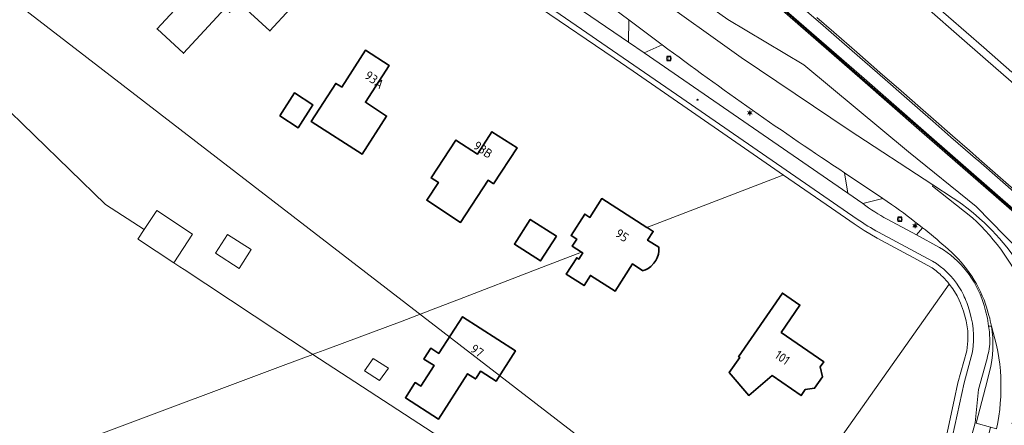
# Model space of a CAD drawing. Header units: metres. Extents: x 140853 to 145288, y 474558 to 480269.
# Tile 25 of 256: x 142145 to 142341, y 475535 to 475616. Entities that reach past the tile are written whole.
import ezdxf
from ezdxf.enums import TextEntityAlignment as Align

# ---------------------------------------------------------------- set-up
doc = ezdxf.new("R2010")
doc.units = ezdxf.units.M
doc.header["$MEASUREMENT"] = 0
for name, color, linetype, lineweight in [('B-WE-GR-GRAS_KRUIDENRIJK-G', 80, 'Continuous', 18), ('B-WE-GR-GROENVOORZIENING-G', 80, 'Continuous', 18), ('B-WE-IE-TERREINAFSCHEIDING_KUNSTMATIG_MUUR-G', 90, 'IE-TERREINAFSCHEIDING-KUNSTMATIG-DICHT', 18), ('B-WE-KL-ET_LS_OV_LICHTMAST-S', 190, 'Continuous', 18), ('B-WE-KL-WATER_BRANDLEIDING_PUT-S', 150, 'Continuous', 18), ('B-WE-KW-KUNSTWERK_GELUIDSWERING_SCHERM-G', 170, 'Continuous', 18), ('B-WE-OG-BEBOUWING-G', 7, 'Continuous', 35), ('B-WE-OG-BEBOUWING_HUISNUMMER-T18', 10, 'Continuous', 18), ('B-WE-OG-BEBOUWING_STRAATNAAM-T18', 10, 'Continuous', 18), ('B-WE-OG-HULPLIJN-G', 50, 'Continuous', 18), ('B-WE-OG-TERREIN_ERF-G', 7, 'Continuous', 18), ('B-WE-RI-GWA_RIOOLPUT-S', 30, 'Continuous', 18), ('B-WE-VH-VERHARDING_GESLOTEN-G', 7, 'Continuous', 18), ('B-WE-VH-VERHARDING_OPEN-G', 252, 'Continuous', 18), ('B-WE-VH-VERHARDING_TEGEL-G', 252, 'Continuous', 18)]:
    doc.layers.add(name, color=color, linetype=linetype, lineweight=lineweight)
doc.styles.add('NLCS-ISO', font='txt')
doc.linetypes.add('IE-TERREINAFSCHEIDING-KUNSTMATIG-DICHT', pattern='A,8,-1,[82,NLCS.shx,S=0.75,R=90,X=0,Y=0],-1', length=10)

# ---------------------------------------------------------------- blocks, each defined once
blk = doc.blocks.new('B-SIE-WEG_LICHTMAST-SO')
at = {"ltscale": 0.1}
for p, q in [((-1.1, 0.63), (-2.19, 1.27)), ((0, 1.27), (0, 2.53)), ((1.1, 0.63), (2.19, 1.27)), ((-1.1, -0.63), (-2.19, -1.27)), ((0, -1.27), (0, -2.53)), ((1.1, -0.63), (2.19, -1.27))]:
    blk.add_line(p, q, dxfattribs=at)
at = {"flags": 128}
for points in [[(-1.16, 0.5), (1.16, 0.5)], [(-1.16, -0.5), (1.16, -0.5)]]:
    blk.add_lwpolyline(points, dxfattribs=at)
at = {"ltscale": 0.1}
blk.add_circle((0, 0), 1.27, dxfattribs=at)
at = {"style": 'NLCS-ISO'}
blk.add_attdef('TYPE', text='', height=1.8, dxfattribs=at).set_placement((0, 2.53), align=Align.BOTTOM_CENTER)
blk = doc.blocks.new('SRI-PUT_INSPECTIE-SO')
at = {"lineweight": -3, "flags": 128}
blk.add_lwpolyline([(-2, -2), (2, -2), (2, 2), (-2, 2)], close=True, dxfattribs=at)
at = {"lineweight": -3, "ltscale": 1.5}
blk.add_circle((0, 0), 2, dxfattribs=at)
at = {"ltscale": 0.1, "style": 'NLCS-ISO'}
blk.add_text('I', height=2.5, dxfattribs=at).set_placement((0, -0.01), align=Align.MIDDLE_CENTER)
blk = doc.blocks.new('SIE-WEG_STRAATPOT_BRANDKRAAN-SO')
blk.add_ellipse((0, 0), major_axis=(-0.729, 0), ratio=0.685994)
at = {"style": 'NLCS-ISO'}
blk.add_text('BR', height=0.4, dxfattribs=at).set_placement((-0.3, -0.15))

msp = doc.modelspace()

# ---------------------------------------------------------------- linework, layer by layer
at = {"layer": 'B-WE-GR-GRAS_KRUIDENRIJK-G', "ltscale": 0.2, "flags": 128}
msp.add_lwpolyline([(142346.868, 475566.971), (142335.385, 475578.808), (142321.88, 475589.687), (142301.124, 475606.942), (142285.986, 475615.955), (142285.986, 475615.955), (142273.527, 475624.889), (142257.107, 475637.063), (142242.188, 475648.537), (142242.188, 475648.537, 0.0071354), (142232.429, 475657.154), (142232.429, 475657.154), (142229.311, 475653.795), (142229.311, 475653.795, -0.0072674), (142239.247, 475645.021), (142239.247, 475645.021), (142254.347, 475633.408), (142270.829, 475621.188), (142288.691, 475608.38), (142310.107, 475593.985), (142326.722, 475583.102), (142330.778, 475580.445), (142330.778, 475580.445, -0.2019901), (142350.163, 475551.698)], format="xyb", dxfattribs=at)
msp.add_lwpolyline([(142256.178, 475623.504), (142252.44, 475623.407), (142251.315, 475621.754), (142266.257, 475611.469), (142266.372, 475615.891), (142256.178, 475623.504)], close=True, dxfattribs=at)
for points in [[(142365.672, 475557.711), (142339.319, 475580.719), (142324.057, 475594.034), (142312.78, 475603.923), (142297.85, 475616.897)], [(142285.986, 475615.955), (142301.124, 475606.942), (142321.88, 475589.687), (142335.385, 475578.808), (142346.868, 475566.971)]]:
    msp.add_lwpolyline(points, dxfattribs=at)
for points in [[(142272.999, 475610.916), (142269.375, 475609.312), (142309.827, 475581.468), (142309.201, 475585.497), (142309.201, 475585.497, -0.0144309), (142272.999, 475610.916)], [(142316.781, 475580.386), (142312.829, 475579.355), (142312.829, 475579.355, 0.0348146), (142317.658, 475576.287), (142317.658, 475576.287), (142323.523, 475573.132), (142324.701, 475574.577), (142324.701, 475574.577, 0.0151669), (142318.563, 475579.184), (142318.563, 475579.184), (142316.781, 475580.386)], [(142338.375, 475555.011), (142337.837, 475555.025), (142337.837, 475555.025, -0.0297174), (142338.083, 475551.93), (142338.083, 475551.93, -0.0558592), (142337.383, 475548.096), (142337.383, 475548.096), (142335.788, 475542.426), (142335.155, 475535.783), (142335.371, 475535.753), (142337.221, 475542.783), (142337.221, 475542.783), (142338.035, 475545.949), (142338.035, 475545.949, 0.1030717), (142338.375, 475555.011)], [(142338.234, 475534.912), (142335.371, 475535.753), (142335.155, 475535.783), (142335.155, 475535.783, -0.0579572), (142329.291, 475520.771), (142329.291, 475520.771), (142329.54, 475518.966), (142330.487, 475517.445), (142333.756, 475516.507), (142336.133, 475525.909), (142335.845, 475525.993), (142337.235, 475530.768), (142338.234, 475534.912)]]:
    msp.add_lwpolyline(points, format="xyb", close=True, dxfattribs=at)
at = {"layer": 'B-WE-GR-GROENVOORZIENING-G', "ltscale": 0.2, "flags": 128}
for points in [[(142343.881, 475580.768), (142335.8, 475587.842), (142335.254, 475588.319), (142333.264, 475590.058), (142330.337, 475592.602), (142326.731, 475595.733), (142324.727, 475597.493), (142321.056, 475600.725), (142317.256, 475604.029), (142313.246, 475607.525), (142309.206, 475611.064), (142304.456, 475615.206), (142297.173, 475621.545)], [(142298.145, 475617.237), (142313.075, 475604.263), (142324.352, 475594.374), (142339.614, 475581.059), (142365.967, 475558.051)]]:
    msp.add_lwpolyline(points, dxfattribs=at)
at = {"layer": 'B-WE-IE-TERREINAFSCHEIDING_KUNSTMATIG_MUUR-G', "ltscale": 0.2, "flags": 128}
msp.add_lwpolyline([(142391.895, 475536.019), (142388.869, 475538.728), (142384.89, 475541.657), (142377.284, 475548.143), (142365.967, 475558.051), (142339.614, 475581.059), (142324.352, 475594.374), (142313.075, 475604.263), (142298.145, 475617.237), (142286.87, 475627.103), (142275.59, 475637.011), (142260.85, 475650.892), (142242.687, 475668.05), (142241.951, 475668.736), (142230.971, 475679.001), (142223.518, 475686.028), (142221.94, 475687.612), (142221.633, 475687.284), (142223.223, 475685.688), (142230.676, 475678.661), (142241.656, 475668.396), (142242.392, 475667.71), (142260.555, 475650.552), (142275.295, 475636.671), (142286.575, 475626.763), (142297.85, 475616.897), (142312.78, 475603.923), (142324.057, 475594.034), (142339.319, 475580.719), (142365.672, 475557.711), (142376.989, 475547.803), (142384.595, 475541.317), (142388.574, 475538.388), (142391.579, 475535.68), (142391.895, 475536.019)], close=True, dxfattribs=at)
at = {"layer": 'B-WE-KW-KUNSTWERK_GELUIDSWERING_SCHERM-G', "ltscale": 0.2, "flags": 128}
msp.add_lwpolyline([(142141.252, 475758.913), (142160.088, 475742.394), (142178.893, 475725.898), (142197.667, 475709.406), (142216.481, 475692.882), (142219.985, 475689.273), (142223.486, 475685.735), (142241.638, 475668.664), (142260.769, 475650.674), (142275.363, 475636.894), (142286.627, 475627.036), (142297.922, 475617.155), (142316.814, 475600.668), (142331.8, 475587.604), (142343.176, 475577.666)], dxfattribs=at)
at = {"layer": 'B-WE-OG-BEBOUWING-G', "ltscale": 0.2, "flags": 128}
for points in [[(142189.734, 475632.576), (142172.632, 475614.089), (142177.852, 475609.26), (142186.149, 475618.229), (142187.061, 475617.386), (142188.889, 475619.362), (142195.031, 475613.679), (142199.088, 475618.064), (142197.587, 475619.453), (142198.704, 475619.252), (142200.12, 475620.783), (142199.965, 475622.345), (142199.448, 475622.824), (142199.83, 475623.237), (142189.734, 475632.576)], [(142209.318, 475602.501), (142208.94, 475602.745), (142208.133, 475603.266), (142203.255, 475595.702), (142213.348, 475589.193), (142218.213, 475596.764), (142213.998, 475599.496), (142218.73, 475606.844), (142214.052, 475609.857), (142209.318, 475602.501)], [(142197.001, 475596.791), (142200.621, 475594.456), (142203.563, 475599.019), (142199.944, 475601.353), (142197.001, 475596.791)], [(142239.486, 475583.28), (142244.131, 475590.439), (142239.16, 475593.649), (142236.266, 475589.219), (142231.991, 475591.985), (142227.073, 475584.475), (142228.512, 475583.533), (142226.211, 475580.019), (142232.912, 475575.631), (142238.39, 475583.997), (142239.486, 475583.28)], [(142272.291, 475570.681), (142270.083, 475572.091), (142271.196, 475573.836), (142269.969, 475574.619), (142269.927, 475574.646), (142260.966, 475580.362), (142258.589, 475576.636), (142257.59, 475577.273), (142254.881, 475573.025), (142256.001, 475572.31), (142255.096, 475570.89), (142256.97, 475569.695), (142257.196, 475569.551), (142256.418, 475568.331), (142255.999, 475568.598), (142253.908, 475565.32), (142257.441, 475563.066), (142258.729, 475565.086), (142263.623, 475561.964), (142267.068, 475567.364), (142269.151, 475566.02), (142269.218, 475566.043), (142269.68, 475566.207), (142270.2, 475566.491), (142270.708, 475566.859), (142271.328, 475567.502), (142271.713, 475568.069), (142271.981, 475568.605), (142272.216, 475569.332), (142272.313, 475569.91), (142272.291, 475570.681)], [(142251.948, 475572.894), (142246.768, 475576.227), (142243.603, 475571.309), (142248.783, 475567.976), (142251.948, 475572.894)], [(142296.608, 475553.777), (142300.339, 475559.196), (142296.873, 475561.583), (142288.165, 475548.937), (142288.373, 475548.793), (142286.312, 475545.8), (142290.177, 475541.233), (142294.827, 475545.169), (142300.566, 475541.217), (142301.38, 475542.399), (142303.257, 475542.651), (142304.831, 475544.936), (142304.372, 475546.897), (142305.088, 475547.937), (142296.608, 475553.777)], [(142228.683, 475549.696), (142228.606, 475549.577), (142227.009, 475550.606), (142225.686, 475548.553), (142225.633, 475548.47), (142227.442, 475547.305), (142227.648, 475547.172), (142225.011, 475543.078), (142224.824, 475543.198), (142223.902, 475543.792), (142223.776, 475543.596), (142221.964, 475540.784), (142221.957, 475540.773), (142228.524, 475536.543), (142234.315, 475545.533), (142235.909, 475544.506), (142236.02, 475544.678), (142236.905, 475546.052), (142236.993, 475545.996), (142239.957, 475544.086), (142243.823, 475550.087), (142233.301, 475556.865), (142228.683, 475549.696)]]:
    msp.add_lwpolyline(points, close=True, dxfattribs=at)
at = {"layer": 'B-WE-OG-HULPLIJN-G'}
msp.add_lwpolyline([(141484.938, 478467.493), (142922.898, 478740.923), (143043.789, 479141.528), (143928.198, 479351.369), (144042.725, 479840.999), (144698.079, 479872.794), (144672.627, 478988.916), (144742.617, 478639.181), (145060.75, 478225.858), (145035.298, 477659.922), (145054.388, 476896.862), (144768.066, 476833.275), (144755.342, 477825.251), (143616.428, 477755.303), (142541.14, 475313.514), (141510.39, 476108.367), (141014.104, 476776.044), (140988.652, 477462.798), (141421.313, 477755.303), (141484.938, 478467.493)], close=True, dxfattribs=at)
at = {"layer": 'B-WE-OG-TERREIN_ERF-G', "ltscale": 0.2, "flags": 128}
for points in [[(142189.734, 475632.576), (142199.83, 475623.237), (142199.448, 475622.824), (142199.965, 475622.345), (142200.12, 475620.783), (142198.704, 475619.252), (142197.587, 475619.453), (142199.088, 475618.064), (142195.031, 475613.679), (142188.889, 475619.362), (142187.061, 475617.386), (142186.149, 475618.229), (142177.852, 475609.26), (142172.632, 475614.089), (142189.734, 475632.576)], [(142214.052, 475609.857), (142218.73, 475606.844), (142213.998, 475599.496), (142218.213, 475596.764), (142213.348, 475589.193), (142203.255, 475595.702), (142208.133, 475603.266), (142208.94, 475602.745), (142209.318, 475602.501), (142214.052, 475609.857)], [(142199.944, 475601.353), (142203.563, 475599.019), (142200.621, 475594.456), (142197.001, 475596.791), (142199.944, 475601.353)], [(142231.991, 475591.985), (142236.266, 475589.219), (142239.16, 475593.649), (142244.131, 475590.439), (142239.486, 475583.28), (142238.39, 475583.997), (142232.912, 475575.631), (142226.211, 475580.019), (142228.512, 475583.533), (142227.073, 475584.475), (142231.991, 475591.985)], [(142251.948, 475572.894), (142248.783, 475567.976), (142243.603, 475571.309), (142246.768, 475576.227), (142251.948, 475572.894)], [(142186.613, 475573.214), (142191.335, 475570.228), (142188.939, 475566.478), (142184.251, 475569.499), (142186.613, 475573.214)], [(142296.608, 475553.777), (142305.088, 475547.937), (142304.372, 475546.897), (142304.831, 475544.936), (142303.257, 475542.651), (142301.38, 475542.399), (142300.566, 475541.217), (142294.827, 475545.169), (142290.177, 475541.233), (142286.312, 475545.8), (142288.373, 475548.793), (142288.165, 475548.937), (142296.873, 475561.583), (142300.339, 475559.196), (142296.608, 475553.777)], [(142228.683, 475549.696), (142233.301, 475556.865), (142243.823, 475550.087), (142239.957, 475544.086), (142236.993, 475545.996), (142236.905, 475546.052), (142236.02, 475544.678), (142235.909, 475544.506), (142234.315, 475545.533), (142228.524, 475536.543), (142221.957, 475540.773), (142221.964, 475540.784), (142223.776, 475543.596), (142223.902, 475543.792), (142224.824, 475543.198), (142225.011, 475543.078), (142227.648, 475547.172), (142227.442, 475547.305), (142225.633, 475548.47), (142225.686, 475548.553), (142227.009, 475550.606), (142228.606, 475549.577), (142228.683, 475549.696)], [(142215.582, 475548.6), (142218.569, 475546.64), (142216.822, 475544.231), (142213.8, 475546.144), (142215.582, 475548.6)]]:
    msp.add_lwpolyline(points, close=True, dxfattribs=at)
for points in [[(141778.238, 475389.929), (142197.683, 475547.189), (142203.577, 475549.399), (142196.809, 475553.814), (142182.286, 475563.406), (142177.992, 475566.242), (142177.165, 475566.789), (142175.919, 475567.612), (142168.918, 475572.235), (142168.808, 475572.308), (142170.049, 475574.196), (142162.373, 475579.18), (142119.788, 475620.581)], [(142119.788, 475620.581), (142162.373, 475579.18), (142170.049, 475574.196), (142172.541, 475577.988), (142179.664, 475573.283), (142175.919, 475567.612), (142177.165, 475566.789), (142177.992, 475566.242), (142182.286, 475563.406), (142196.809, 475553.814), (142203.577, 475549.399), (142203.612, 475549.413), (142206.534, 475550.508), (142221.344, 475556.022), (142228.012, 475558.582), (142232.706, 475560.384), (142248.149, 475566.312), (142256.97, 475569.695), (142255.096, 475570.89), (142256.001, 475572.31), (142254.881, 475573.025), (142257.59, 475577.273), (142258.589, 475576.636), (142260.966, 475580.362), (142269.927, 475574.646), (142296.618, 475584.859), (142297.074, 475585.033), (142285.911, 475592.737), (142267.186, 475605.66), (142263.404, 475608.254), (142248.816, 475618.24)], [(142328.116, 475527.051), (142330.996, 475540.274), (142331.72, 475543.761), (142333.479, 475550.088), (142333.714, 475552.08), (142333.714, 475552.081), (142333.679, 475554.086), (142333.375, 475556.069), (142332.807, 475557.993), (142332.262, 475559.548), (142332.261, 475559.55), (142331.975, 475560.156), (142331.558, 475561.038), (142330.703, 475562.447), (142329.991, 475563.384), (142329.991, 475563.384), (142285.048, 475499.7)], [(142252.709, 475517.394), (142203.577, 475549.399), (142197.683, 475547.189), (141778.238, 475389.929)]]:
    msp.add_lwpolyline(points, dxfattribs=at)
msp.add_lwpolyline([(142285.048, 475499.7), (142329.991, 475563.384), (142329.991, 475563.384), (142329.706, 475563.759), (142329.706, 475563.759, 0.0289643), (142328.427, 475565.104), (142328.427, 475565.104, 0.0422349), (142326.321, 475566.763), (142326.321, 475566.763), (142323.732, 475568.163), (142315.671, 475572.52), (142313.136, 475574.016), (142311.12, 475575.34), (142306.593, 475578.464), (142297.074, 475585.033), (142296.618, 475584.859), (142269.927, 475574.646), (142269.969, 475574.619), (142271.196, 475573.836), (142270.083, 475572.091), (142272.291, 475570.681), (142272.313, 475569.91), (142272.216, 475569.332), (142271.981, 475568.605), (142271.713, 475568.069), (142271.328, 475567.502), (142270.708, 475566.859), (142270.2, 475566.491), (142269.68, 475566.207), (142269.218, 475566.043), (142269.151, 475566.02), (142267.068, 475567.364), (142263.623, 475561.964), (142258.729, 475565.086), (142257.441, 475563.066), (142253.908, 475565.32), (142255.999, 475568.598), (142256.418, 475568.331), (142257.196, 475569.551), (142256.97, 475569.695), (142248.149, 475566.312), (142232.706, 475560.384), (142228.012, 475558.582), (142221.344, 475556.022), (142206.534, 475550.508), (142203.612, 475549.413), (142203.577, 475549.399), (142252.709, 475517.394)], format="xyb", dxfattribs=at)
at = {"layer": 'B-WE-VH-VERHARDING_GESLOTEN-G', "ltscale": 0.2, "flags": 128}
for points in [[(142348.309, 475542.285, 0.2302924), (142334.599, 475576.547), (142334.599, 475576.547), (142326.71, 475582.819), (142326.722, 475583.102), (142310.107, 475593.985), (142288.691, 475608.38), (142270.829, 475621.188), (142254.347, 475633.408), (142239.247, 475645.021), (142239.247, 475645.021, 0.0072674), (142229.311, 475653.795), (142229.311, 475653.795), (142228.928, 475654.123), (142228.545, 475654.45), (142228.545, 475654.45, 0.0090571), (142215.898, 475664.866), (142215.898, 475664.866), (142208.184, 475670.193), (142194.33, 475682.154), (142179.42, 475695.704), (142157.886, 475715.876), (142134.309, 475738.297)], [(142256.178, 475623.504), (142266.372, 475615.891), (142272.999, 475610.916), (142272.999, 475610.916, 0.0144309), (142309.201, 475585.497), (142309.201, 475585.497), (142316.781, 475580.386), (142318.563, 475579.184), (142318.563, 475579.184, -0.0151669), (142324.701, 475574.577), (142324.701, 475574.577, -0.0115787), (142329.17, 475570.837), (142329.17, 475570.837, -0.1370321), (142337.226, 475559.37), (142337.226, 475559.37), (142337.435, 475558.758), (142337.902, 475557.152), (142337.902, 475557.152, -0.024685), (142338.375, 475555.011), (142338.375, 475555.011, -0.1332394), (142339.386, 475534.574)]]:
    msp.add_lwpolyline(points, format="xyb", dxfattribs=at)
for points in [[(142343.805, 475602.284), (142337.227, 475608.052), (142331.959, 475612.653), (142326.093, 475617.791), (142317.019, 475625.744), (142306.75, 475634.73), (142305.816, 475635.617), (142306.567, 475636.395), (142312.84, 475631.22), (142329.83, 475616.5), (142336.88, 475610.4), (142342.47, 475605.51)], [(142297.173, 475621.545), (142304.456, 475615.206), (142309.206, 475611.064), (142313.246, 475607.525), (142317.256, 475604.029), (142321.056, 475600.725), (142324.727, 475597.493), (142326.731, 475595.733), (142330.337, 475592.602), (142333.264, 475590.058), (142335.254, 475588.319), (142335.8, 475587.842), (142343.881, 475580.768)], [(142343.35, 475581.68), (142335.93, 475588.18), (142334.04, 475589.9), (142330.67, 475592.83), (142326.91, 475596.15), (142324.28, 475598.42), (142320.44, 475601.81), (142316.2, 475605.45), (142311.63, 475609.45), (142307.09, 475613.47), (142303.68, 475616.36)], [(142303.68, 475616.36), (142307.09, 475613.47), (142311.63, 475609.45), (142316.2, 475605.45), (142320.44, 475601.81), (142324.28, 475598.42), (142326.91, 475596.15), (142330.67, 475592.83), (142334.04, 475589.9), (142335.93, 475588.18), (142343.35, 475581.68)]]:
    msp.add_lwpolyline(points, dxfattribs=at)
for points in [[(142350.371, 475539.077), (142350.533, 475540.093), (142350.533, 475540.093, 0.0525567), (142350.341, 475550.406), (142350.341, 475550.406), (142350.163, 475551.698), (142350.163, 475551.698, 0.2019901), (142330.778, 475580.445), (142330.778, 475580.445), (142326.722, 475583.102), (142326.722, 475583.102), (142326.71, 475582.819), (142334.599, 475576.547), (142334.599, 475576.547, -0.2302924), (142348.309, 475542.285), (142348.309, 475542.285), (142348.076, 475537.877), (142347.111, 475531.17), (142348.979, 475530.819), (142350.371, 475539.077)], [(142338.375, 475555.011, -0.1030717), (142338.035, 475545.949), (142338.035, 475545.949), (142337.221, 475542.783), (142335.371, 475535.753), (142338.234, 475534.912), (142339.386, 475534.574), (142339.386, 475534.574, 0.1332394), (142338.375, 475555.011)]]:
    msp.add_lwpolyline(points, format="xyb", close=True, dxfattribs=at)
at = {"layer": 'B-WE-VH-VERHARDING_OPEN-G', "ltscale": 0.2, "flags": 128}
msp.add_lwpolyline([(142342.47, 475605.51), (142336.88, 475610.4), (142329.83, 475616.5), (142312.84, 475631.22), (142306.567, 475636.395), (142305.816, 475635.617), (142306.75, 475634.73), (142317.019, 475625.744), (142326.093, 475617.791), (142331.959, 475612.653), (142337.227, 475608.052), (142343.805, 475602.284)], dxfattribs=at)
for points in [[(142329.29, 475526.795), (142332.947, 475543.745), (142334.603, 475549.9), (142334.603, 475549.9, 0.1277865), (142333.745, 475558.884), (142333.745, 475558.884, 0.0532364), (142332.425, 475562), (142332.425, 475562), (142332.189, 475562.41), (142331.939, 475562.815), (142331.939, 475562.815, 0.1171898), (142326.67, 475567.931), (142326.67, 475567.931), (142315.981, 475573.655), (142315.981, 475573.655, -0.0271908), (142311.735, 475576.276), (142311.735, 475576.276), (142276.907, 475600.307), (142242.079, 475624.337)], [(142248.816, 475618.24), (142263.404, 475608.254), (142267.186, 475605.66), (142285.911, 475592.737), (142297.074, 475585.033), (142306.593, 475578.464), (142311.12, 475575.34), (142313.136, 475574.016), (142315.671, 475572.52), (142323.732, 475568.163), (142326.321, 475566.763), (142326.321, 475566.763, -0.0422349), (142328.427, 475565.104), (142328.427, 475565.104, -0.0289643), (142329.706, 475563.759), (142329.706, 475563.759), (142329.991, 475563.384), (142329.991, 475563.384), (142330.703, 475562.447), (142331.558, 475561.038), (142331.975, 475560.156), (142332.261, 475559.55), (142332.262, 475559.548), (142332.807, 475557.993), (142333.375, 475556.069), (142333.679, 475554.086), (142333.714, 475552.081), (142333.714, 475552.08), (142333.479, 475550.088), (142331.72, 475543.761), (142330.996, 475540.274), (142328.116, 475527.051)]]:
    msp.add_lwpolyline(points, format="xyb", dxfattribs=at)
for points in [[(142266.372, 475615.891), (142266.257, 475611.469), (142269.375, 475609.312), (142272.999, 475610.916), (142266.372, 475615.891)], [(142309.201, 475585.497), (142309.827, 475581.468), (142312.829, 475579.355), (142316.781, 475580.386), (142309.201, 475585.497)]]:
    msp.add_lwpolyline(points, close=True, dxfattribs=at)
msp.add_lwpolyline([(142324.701, 475574.577), (142323.523, 475573.132), (142323.523, 475573.132), (142328.09, 475570.652), (142328.09, 475570.652, -0.1824948), (142336.748, 475559.682), (142336.748, 475559.682), (142336.939, 475559.079), (142336.939, 475559.079, -0.0394963), (142337.837, 475555.025), (142337.837, 475555.025), (142338.375, 475555.011), (142338.375, 475555.011, 0.024685), (142337.902, 475557.152), (142337.902, 475557.152), (142337.435, 475558.758), (142337.226, 475559.37), (142337.226, 475559.37, 0.1370321), (142329.17, 475570.837), (142329.17, 475570.837, 0.0115787), (142324.701, 475574.577)], format="xyb", close=True, dxfattribs=at)
at = {"layer": 'B-WE-VH-VERHARDING_TEGEL-G', "ltscale": 0.2, "flags": 128}
for points in [[(142242.079, 475624.337), (142276.907, 475600.307), (142311.735, 475576.276), (142311.735, 475576.276, 0.0271908), (142315.981, 475573.655), (142315.981, 475573.655), (142326.67, 475567.931), (142326.67, 475567.931, -0.1171898), (142331.939, 475562.815), (142331.939, 475562.815), (142332.189, 475562.41), (142332.425, 475562), (142332.425, 475562, -0.0532364), (142333.745, 475558.884), (142333.745, 475558.884, -0.1277865), (142334.603, 475549.9), (142334.603, 475549.9), (142332.947, 475543.745), (142329.29, 475526.795)], [(142329.291, 475520.771, 0.0579572), (142335.155, 475535.783), (142335.155, 475535.783), (142335.788, 475542.426), (142337.383, 475548.096), (142337.383, 475548.096, 0.0558592), (142338.083, 475551.93), (142338.083, 475551.93, 0.0297174), (142337.837, 475555.025), (142337.837, 475555.025, 0.0394963), (142336.939, 475559.079), (142336.939, 475559.079), (142336.748, 475559.682), (142336.748, 475559.682, 0.1824948), (142328.09, 475570.652), (142328.09, 475570.652), (142323.523, 475573.132), (142317.658, 475576.287), (142317.658, 475576.287, -0.0348146), (142312.829, 475579.355), (142312.829, 475579.355), (142309.827, 475581.468), (142269.375, 475609.312), (142266.257, 475611.469), (142251.315, 475621.754)]]:
    msp.add_lwpolyline(points, format="xyb", dxfattribs=at)

# ---------------------------------------------------------------- block references
at = {"layer": 'B-WE-KL-ET_LS_OV_LICHTMAST-S', "xscale": 0.2, "yscale": 0.2, "zscale": 0.2}
for p in [(142290.391, 475597.386), (142323.207, 475574.957)]:
    msp.add_blockref('B-SIE-WEG_LICHTMAST-SO', p, dxfattribs=at)
at = {"layer": 'B-WE-KL-WATER_BRANDLEIDING_PUT-S', "xscale": 0.2, "yscale": 0.2, "zscale": 0.2}
msp.add_blockref('SIE-WEG_STRAATPOT_BRANDKRAAN-SO', (142280, 475600), dxfattribs=at)
at = {"layer": 'B-WE-RI-GWA_RIOOLPUT-S', "xscale": 0.2, "yscale": 0.2, "zscale": 0.2}
for p in [(142274.32, 475608.21), (142320.16, 475576.25)]:
    msp.add_blockref('SRI-PUT_INSPECTIE-SO', p, dxfattribs=at)

# ---------------------------------------------------------------- texts
at = {"layer": 'B-WE-OG-BEBOUWING_HUISNUMMER-T18', "style": 'NLCS-ISO'}
for s, rotation, p in [('93A', 323, (142215.788, 475603.982)), ('93B', 325.4, (142237.378, 475590.08)), ('95', 325.4, (142264.996, 475573.047)), ('97', 325, (142236.205, 475550.128)), ('101', 325, (142296.846, 475548.756))]:
    msp.add_text(s, height=1.8, rotation=rotation, dxfattribs=at).set_placement(p, align=Align.MIDDLE_CENTER)
at = {"layer": 'B-WE-OG-BEBOUWING_STRAATNAAM-T18', "style": 'NLCS-ISO'}
msp.add_text('Amersfoortsestraatweg', height=1.8, rotation=77.7, dxfattribs=at).set_placement((142341.551, 475527.841), align=Align.MIDDLE_CENTER)

doc.saveas('drawing.dxf')
